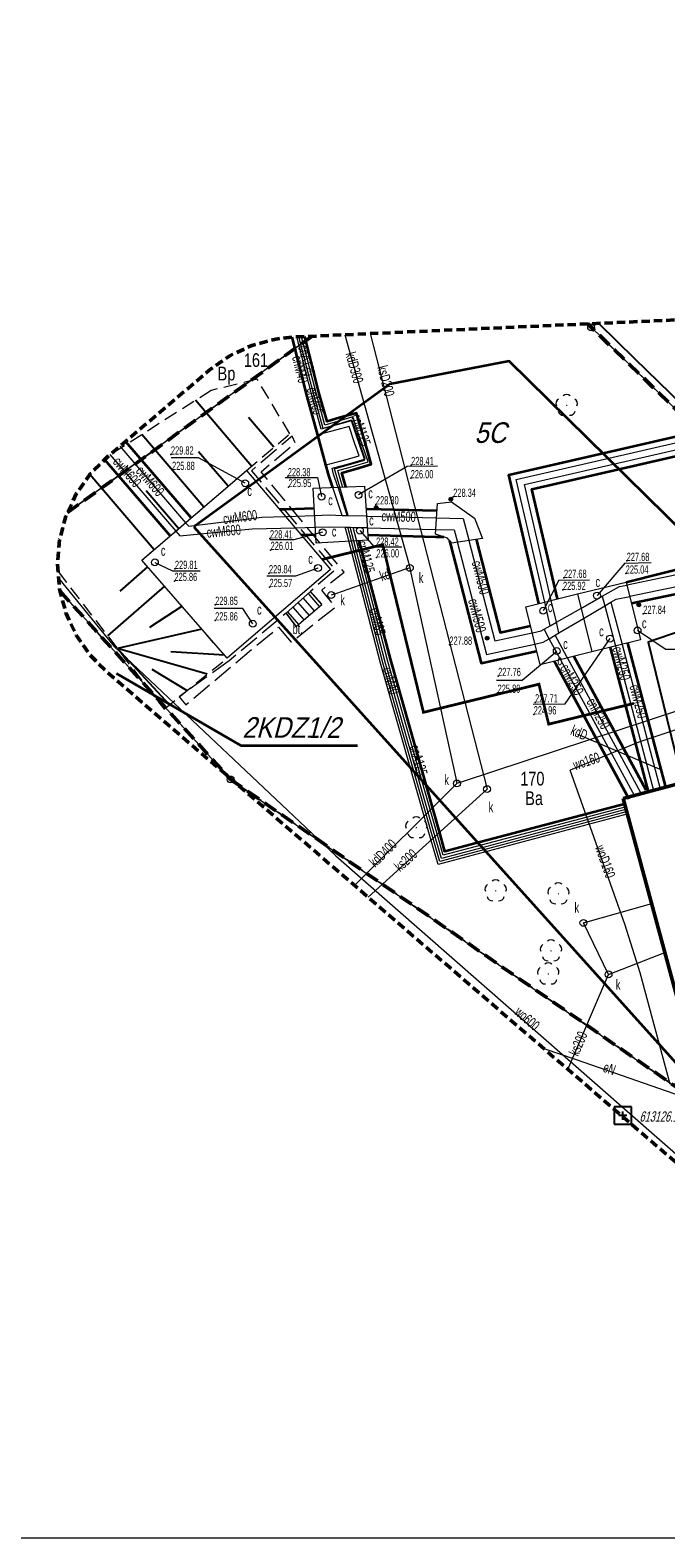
# Model space of a CAD drawing. Header units: metres. Extents: x 6546460 to 6547055, y 5576048 to 5576258.
# Tile 2 of 18: x 6546547 to 6546593, y 5576048 to 5576158. Entities that reach past the tile are written whole.
import ezdxf
from ezdxf.enums import TextEntityAlignment as Align

# ---------------------------------------------------------------- set-up
doc = ezdxf.new("R2010")
doc.units = ezdxf.units.M
doc.header["$MEASUREMENT"] = 0
for name, pattern in [('1.0_0.5', [1.5, 1, -0.5]), ('1.5_0.5', [2, 1.5, -0.5]), ('2', [0.9, 0.6, -0.3]), ('219-500', [0]), ('BKO', [1.5, 1, -0.5]), ('egug-500', [1, 0.5, -0.5])]:
    doc.linetypes.add(name, pattern=pattern)
doc.layers.get('0').update_dxf_attribs({"linetype": 'CONTINUOUS', "lineweight": 5})
for name, color, linetype in [('000 Inne (niezydentyfikowane)', 7, 'CONTINUOUS'), ('121-Punkt osnowy szczegółowej', 7, 'CONTINUOUS'), ('121-Punkt osnowy szczegółowej-Atr103', 7, 'CONTINUOUS'), ('202-punkt graniczny', 7, 'CONTINUOUS'), ('210-oznaczenie konturu użytku gruntowego', 7, 'CONTINUOUS'), ('211-numer działki ewidencyjnej', 7, 'CONTINUOUS'), ('218-kontur użytku gruntowego', 7, 'CONTINUOUS'), ('219-działka ewidencyjna', 7, 'CONTINUOUS'), ('312-budynek ewidencyjny', 7, 'CONTINUOUS'), ('drzewo liściaste', 7, 'CONTINUOUS'), ('jezdnia', 7, 'CONTINUOUS'), ('komora podziemna', 7, 'CONTINUOUS'), ('krawężnik', 7, 'CONTINUOUS'), ('obszar utwardzony', 7, 'CONTINUOUS'), ('obszar utwardzony-Atr17', 7, 'CONTINUOUS'), ('obudowa ochronna przewodu', 7, 'CONTINUOUS'), ('przewód ciepłowniczy', 7, 'CONTINUOUS'), ('przewód ciepłowniczy-Atr1', 7, 'CONTINUOUS'), ('przewód elektroenergetyczny podziemny', 7, 'CONTINUOUS'), ('przewód elektroenergetyczny podziemny-Atr1', 7, 'CONTINUOUS'), ('przewód kanalizacyjny', 7, 'CONTINUOUS'), ('przewód kanalizacyjny-Atr1', 7, 'CONTINUOUS'), ('przewód wodociągowy', 7, 'CONTINUOUS'), ('przewód wodociągowy-Atr1', 7, 'CONTINUOUS'), ('schody w ciągu komunikacyjnym', 7, 'CONTINUOUS'), ('skarpa nieumocniona', 7, 'CONTINUOUS'), ('właz do komory lub kanału - okrągły', 7, 'CONTINUOUS'), ('właz do komory lub kanału - okrągły-Atr17', 7, 'CONTINUOUS'), ('Zakres', 7, 'CONTINUOUS')]:
    doc.layers.add(name, color=color, linetype=linetype)
doc.layers.add('LINIE_ZABUDOWY', color=9, linetype='CONTINUOUS', lineweight=18, true_color=0x808080)
doc.layers.add('mpzp', color=4, linetype='BKO', lineweight=50)
doc.layers.add('wysok', color=244, linetype='CONTINUOUS', lineweight=18)
doc.styles.get("Standard").update_dxf_attribs({"font": 'Working1250', "width": 0.75})

# ---------------------------------------------------------------- blocks, each defined once
blk = doc.blocks.new('202')
at = {"color": 0, "linetype": 'Continuous', "lineweight": 0}
blk.add_circle((0, 0), 0.25, dxfattribs=at)
blk = doc.blocks.new('US22')
at = {"color": 0, "linetype": 'Continuous', "lineweight": 13}
blk.add_circle((0, 0), 0.25, dxfattribs=at)
blk = doc.blocks.new('OP021')
at = {"linetype": 'Continuous', "lineweight": 13}
h = blk.add_hatch(color=0, dxfattribs=at)
edge = h.paths.add_edge_path()
edge.add_arc((0, 0), 0.05, 0, 360)
at = {"color": 0, "linetype": 'Continuous', "lineweight": 13}
for centre, start, end in [((-0.38, 0.124), 121.308, 202.548), ((0, 0.4), 49.272, 130.728), ((0.38, 0.124), 337.452, 58.692), ((-0.235, -0.324), 193.221, 274.871), ((0.235, -0.324), 265.129, 346.779)]:
    blk.add_arc(centre, 0.4, start, end, dxfattribs=at)
blk = doc.blocks.new('OSSP')
at = {"color": 0}
for p, q in [((-0.626, 0.625), (-0.626, -0.625)), ((-0.626, 0.625), (-0.626, -0.625)), ((0.624, 0.625), (-0.626, 0.625)), ((0.624, 0.625), (-0.626, 0.625)), ((0.3, 0), (-0.3, 0)), ((0.3, 0), (-0.3, 0)), ((0, -0.3), (0, 0.3)), ((0, -0.3), (0, 0.3)), ((0.624, -0.625), (0.624, 0.625)), ((0.624, -0.625), (0.624, 0.625)), ((-0.626, -0.625), (0.624, -0.625)), ((-0.626, -0.625), (0.624, -0.625))]:
    blk.add_line(p, q, dxfattribs=at)
blk = doc.blocks.new('pikieta')
at = {"color": 0}
blk.add_point((0, 0), dxfattribs=at)
blk = doc.blocks.new('OTRS')
at = {"linetype": 'Continuous', "lineweight": 13}
blk.add_hatch(color=0, dxfattribs=at).paths.add_polyline_path([(0, -0.091, 1), (0, 0.091, 1)])
at = {"color": 0, "linetype": 'Continuous', "lineweight": 13}
blk.add_circle((0, 0), 0.0906, dxfattribs=at)

msp = doc.modelspace()

# ---------------------------------------------------------------- linework, layer by layer
at = {"linetype": 'Continuous', "lineweight": 18}
msp.add_line((6546460.21, 5576047.95), (6547054.71, 5576047.95), dxfattribs=at)
at = {"color": 7, "const_width": 0.2}
msp.add_lwpolyline([(6546568, 5576119.19), (6546572.42, 5576120.27), (6546575.39, 5576108.06), (6546583.8, 5576110.11), (6546584.51, 5576107.2), (6546590.71, 5576108.71)], dxfattribs=at)
at = {"layer": '000 Inne (niezydentyfikowane)', "color": 7, "linetype": 'Continuous', "lineweight": 25, "flags": 128}
for points in [[(6546562.87, 5576125.98), (6546558.8, 5576130.78)], [(6546564.49, 5576127.36), (6546562.65, 5576129.53)], [(6546559.39, 5576123.01), (6546554.88, 5576128.28)], [(6546561.17, 5576124.53), (6546559.02, 5576127.04)], [(6546557.56, 5576121.44), (6546555.19, 5576124.2)], [(6546555.3, 5576118.66), (6546553.27, 5576116.89)], [(6546556.52, 5576117.25), (6546552.37, 5576113.64)], [(6546557.81, 5576115.78), (6546555.45, 5576114.24)], [(6546559.25, 5576114.12), (6546553.1, 5576112.7)], [(6546556.89, 5576108.6), (6546553.1, 5576112.7)], [(6546559.64, 5576110.83), (6546553.1, 5576112.7)], [(6546560.89, 5576112.23), (6546556.99, 5576112.47)], [(6546558.17, 5576109.64), (6546555.63, 5576111.17)]]:
    msp.add_lwpolyline(points, dxfattribs=at)
at = {"layer": '000 Inne (niezydentyfikowane)', "color": 7, "linetype": 'Continuous', "lineweight": 25}
msp.add_lwpolyline([(6546555.77, 5576119.9), (6546551.09, 5576125.37)], dxfattribs=at)
at = {"layer": '218-kontur użytku gruntowego', "color": 3, "linetype": 'egug-500', "lineweight": 18}
for points in [[(6546587.6, 5576136.1), (6546587.35, 5576136.35)], [(6546587.35, 5576136.35), (6546587.6, 5576136.1)], [(6546549.47, 5576122.6), (6546567.28, 5576135.45)], [(6546567.28, 5576135.45), (6546549.47, 5576122.6)], [(6546548.93, 5576116.88), (6546561.35, 5576103.17)], [(6546561.35, 5576103.17), (6546548.93, 5576116.88)]]:
    msp.add_lwpolyline(points, dxfattribs=at)
at = {"layer": '218-kontur użytku gruntowego', "color": 3, "linetype": 'egug-500', "lineweight": 18, "flags": 128}
for points in [[(6546596.46, 5576127.52), (6546587.6, 5576136.1)], [(6546587.6, 5576136.1), (6546596.46, 5576127.52)], [(6546561.35, 5576103.17), (6546598.97, 5576077.21)], [(6546598.97, 5576077.21), (6546561.35, 5576103.17)]]:
    msp.add_lwpolyline(points, dxfattribs=at)
at = {"layer": '219-działka ewidencyjna', "color": 7, "linetype": '219-500', "lineweight": 18}
for points in [[(6546587.35, 5576136.35), (6546587.6, 5576136.1)], [(6546567.28, 5576135.45), (6546549.47, 5576122.6)], [(6546548.93, 5576116.88), (6546561.35, 5576103.17)]]:
    msp.add_lwpolyline(points, dxfattribs=at)
at = {"layer": '219-działka ewidencyjna', "color": 7, "linetype": '219-500', "lineweight": 18, "flags": 128}
for points in [[(6546587.6, 5576136.1), (6546596.46, 5576127.52)], [(6546561.35, 5576103.17), (6546598.97, 5576077.21)]]:
    msp.add_lwpolyline(points, dxfattribs=at)
at = {"layer": '312-budynek ewidencyjny', "color": 7, "linetype": 'Continuous', "lineweight": 50, "flags": 128}
for points in [[(6546589.94, 5576101.79), (6546604.45, 5576105.68)], [(6546595.73, 5576080.35), (6546589.94, 5576101.79)]]:
    msp.add_lwpolyline(points, dxfattribs=at)
at = {"layer": 'jezdnia', "color": 7, "linetype": '1.5_0.5', "lineweight": 18}
for points in [[(6546588.15, 5576136.38), (6546590.75, 5576133.83), (6546596.83, 5576127.93)], [(6546596.57, 5576114.82), (6546591.75, 5576113.18), (6546594.26, 5576102.95)]]:
    msp.add_lwpolyline(points, dxfattribs=at)
at = {"layer": 'komora podziemna', "color": 7, "linetype": 'Continuous', "lineweight": 18, "flags": 128}
for points in [[(6546554.88, 5576119.14), (6546562.51, 5576125.68), (6546568.62, 5576118.45), (6546561.09, 5576112)], [(6546571.37, 5576120.59), (6546567.58, 5576120.38), (6546567.36, 5576124.38), (6546571.09, 5576124.52)], [(6546576.41, 5576123.27), (6546577.43, 5576123.4), (6546579.11, 5576122.2), (6546579.68, 5576120.73), (6546577.43, 5576120.38), (6546577.13, 5576120.75), (6546576.27, 5576121.03)], [(6546582.84, 5576115.75), (6546586.6, 5576116.68), (6546587.64, 5576112.46), (6546583.88, 5576111.53)]]:
    msp.add_lwpolyline(points, close=True, dxfattribs=at)
msp.add_lwpolyline([(6546586.6, 5576116.68), (6546590.16, 5576117.55), (6546591.2, 5576113.34), (6546587.64, 5576112.46)], dxfattribs=at)
at = {"layer": 'krawężnik', "color": 7, "linetype": 'Continuous', "lineweight": 25}
for points in [[(6546588.15, 5576136.38), (6546590.75, 5576133.83), (6546596.83, 5576127.93)], [(6546596.57, 5576114.82), (6546591.75, 5576113.18), (6546594.26, 5576102.95)]]:
    msp.add_lwpolyline(points, dxfattribs=at)
at = {"layer": 'LINIE_ZABUDOWY', "linetype": 'Continuous', "lineweight": 35, "flags": 128}
msp.add_lwpolyline([(6546558.67, 5576121.57), (6546595.73, 5576080.35), (6546610.19, 5576084.22), (6546611.76, 5576084.64), (6546621, 5576093.32), (6546618.78, 5576097.13), (6546581.63, 5576133.64), (6546572.95, 5576131.95), (6546558.67, 5576121.57)], dxfattribs=at)
at = {"layer": 'mpzp', "linetype": 'Continuous', "lineweight": 35}
for q in [(6546553.03, 5576110.9), (6546570.58, 5576105.65)]:
    msp.add_line((6546562.1, 5576105.65), q, dxfattribs=at)
at = {"layer": 'mpzp', "linetype": 'BKO', "lineweight": 50}
for points in [[(6546598.97, 5576077.21), (6546608.18, 5576077.17), (6546615.76, 5576080.19), (6546628.21, 5576091.73), (6546621.86, 5576106.04), (6546617.29, 5576111.6), (6546599.01, 5576129.36), (6546596.46, 5576127.52), (6546587.6, 5576136.1), (6546587.35, 5576136.35)], [(6546549.47, 5576122.6), (6546567.28, 5576135.45)], [(6546548.93, 5576116.88), (6546561.35, 5576103.17), (6546598.97, 5576077.21), (6546615.77, 5576059.48)]]:
    msp.add_lwpolyline(points, dxfattribs=at)
at = {"layer": 'obszar utwardzony', "color": 7, "linetype": '1.5_0.5', "lineweight": 18, "flags": 128}
msp.add_lwpolyline([(6546561.25, 5576111.81), (6546557.6, 5576109.19), (6546558.09, 5576108.61), (6546564.83, 5576114.26), (6546565.76, 5576113.17), (6546568.97, 5576115.72), (6546567.98, 5576116.96), (6546569.61, 5576118.26), (6546563.57, 5576125.58), (6546566.05, 5576127.68), (6546565.82, 5576128.16), (6546562.86, 5576125.65), (6546568.97, 5576118.42), (6546567.16, 5576116.87), (6546568, 5576115.92), (6546566.13, 5576114.3), (6546565.39, 5576115.28)], close=True, dxfattribs=at)
at = {"layer": 'obudowa ochronna przewodu', "color": 7, "linetype": 'Continuous', "lineweight": 35, "flags": 128}
for points in [[(6546583.78, 5576115.98), (6546583.78, 5576115.99), (6546581.6, 5576125.35), (6546594.28, 5576128.27), (6546611.32, 5576132.15), (6546610.13, 5576136.59)], [(6546585.14, 5576116.32), (6546583.28, 5576124.31), (6546594.6, 5576126.91), (6546613.04, 5576131.11), (6546611.48, 5576136.96)], [(6546564.9, 5576122.85), (6546565.35, 5576122.86), (6546567.44, 5576122.92)], [(6546571.21, 5576122.88), (6546571.29, 5576122.88), (6546576.34, 5576122.75), (6546576.38, 5576122.75)], [(6546566.47, 5576120.99), (6546567.52, 5576121.02), (6546567.54, 5576121.02)], [(6546571.34, 5576120.98), (6546576.3, 5576120.85), (6546576.87, 5576120.84)], [(6546590.16, 5576117.55), (6546597.75, 5576119.45), (6546608.87, 5576121.79), (6546612.27, 5576114.55), (6546619.92, 5576098.78), (6546626.89, 5576084.35)], [(6546590.11, 5576101.39), (6546579.14, 5576098.5), (6546576.95, 5576097.92), (6546576.55, 5576099.36), (6546573.01, 5576111.85), (6546570.71, 5576120.55)], [(6546577.29, 5576120.56), (6546577.36, 5576120.27), (6546579.59, 5576111.64), (6546583.61, 5576112.51), (6546583.64, 5576112.52)], [(6546579.22, 5576120.66), (6546580.97, 5576113.88), (6546583.18, 5576114.36)], [(6546590.54, 5576116), (6546598.15, 5576117.59), (6546607.79, 5576119.63), (6546610.55, 5576113.73), (6546618.2, 5576097.96), (6546625.18, 5576083.52)], [(6546588.98, 5576112.79), (6546588.98, 5576112.78), (6546591.75, 5576102.27)], [(6546590.24, 5576113.1), (6546593.01, 5576102.61)], [(6546590.38, 5576101.74), (6546585, 5576111.64), (6546584.92, 5576111.79)], [(6546591.62, 5576102.4), (6546586.33, 5576112.14)]]:
    msp.add_lwpolyline(points, dxfattribs=at)
at = {"layer": 'obudowa ochronna przewodu', "color": 7, "linetype": 'Continuous', "lineweight": 35}
for points in [[(6546568.79, 5576124.43), (6546568.79, 5576124.44), (6546568.51, 5576125.3), (6546568.28, 5576126.09), (6546567.69, 5576128.24), (6546566.91, 5576131.07), (6546565.82, 5576135.37)], [(6546569.73, 5576124.47), (6546569.44, 5576125.49), (6546570.46, 5576125.79), (6546571.59, 5576126.12), (6546571.33, 5576127.02), (6546570.83, 5576128.77), (6546570.52, 5576129.84), (6546569.33, 5576129.52), (6546568.37, 5576129.24), (6546567.77, 5576131.36), (6546566.74, 5576135.42)], [(6546553.68, 5576127.78), (6546558.47, 5576122.22)], [(6546552.17, 5576126.47), (6546556.95, 5576120.91)]]:
    msp.add_lwpolyline(points, dxfattribs=at)
at = {"layer": 'przewód ciepłowniczy', "color": 212, "linetype": 'Continuous', "lineweight": 18, "flags": 128}
for points in [[(6546584.22, 5576116.09), (6546582.14, 5576125.02), (6546594.38, 5576127.83), (6546611.87, 5576131.82), (6546610.56, 5576136.71)], [(6546584.7, 5576116.21), (6546582.74, 5576124.64), (6546594.5, 5576127.35), (6546612.49, 5576131.44), (6546611.05, 5576136.84)], [(6546569.46, 5576122.4), (6546568.8, 5576124.43)], [(6546569.83, 5576122.39), (6546569.17, 5576124.45)], [(6546569.91, 5576122.39), (6546569.31, 5576124.45)], [(6546558.07, 5576121.87), (6546558.3, 5576121.61), (6546563.61, 5576122.28), (6546565.34, 5576122.33)], [(6546565.34, 5576122.33), (6546565.37, 5576122.33), (6546567.47, 5576122.39)], [(6546567.47, 5576122.39), (6546567.48, 5576122.39), (6546568.55, 5576122.43)], [(6546568.55, 5576122.43), (6546569.46, 5576122.4), (6546569.83, 5576122.39), (6546569.91, 5576122.39), (6546571.24, 5576122.36)], [(6546571.24, 5576122.36), (6546571.28, 5576122.35), (6546576.34, 5576122.22)], [(6546576.34, 5576122.22), (6546578.29, 5576122.17)], [(6546578.29, 5576122.17), (6546578.69, 5576120.62), (6546578.7, 5576120.58)], [(6546557.35, 5576121.26), (6546557.64, 5576120.91), (6546562.92, 5576121.41), (6546566.04, 5576121.5)], [(6546566.04, 5576121.5), (6546567.5, 5576121.55), (6546567.52, 5576121.55)], [(6546567.52, 5576121.55), (6546568.55, 5576121.57)], [(6546568.55, 5576121.57), (6546569.7, 5576121.55), (6546569.88, 5576121.54), (6546570.06, 5576121.54), (6546570.27, 5576121.53), (6546571.26, 5576121.51), (6546571.3, 5576121.5)], [(6546569.97, 5576120.51), (6546569.7, 5576121.55)], [(6546570.14, 5576120.52), (6546569.88, 5576121.54)], [(6546570.32, 5576120.53), (6546570.06, 5576121.54)], [(6546570.52, 5576120.54), (6546570.51, 5576120.59), (6546570.27, 5576121.53)], [(6546571.3, 5576121.5), (6546576.29, 5576121.38)], [(6546576.29, 5576121.38), (6546576.31, 5576121.38), (6546577.63, 5576121.34)], [(6546577.63, 5576121.34), (6546577.86, 5576120.45)], [(6546590.21, 5576117.33), (6546590.23, 5576117.34), (6546597.86, 5576118.94), (6546608.57, 5576121.2), (6546611.79, 5576114.32), (6546619.44, 5576098.56), (6546626.42, 5576084.12)], [(6546590.3, 5576100.66), (6546579.37, 5576097.76), (6546576.46, 5576096.99), (6546575.79, 5576099.3), (6546572.26, 5576111.63), (6546569.98, 5576120.45), (6546569.97, 5576120.51)], [(6546590.25, 5576100.83), (6546579.32, 5576097.93), (6546576.58, 5576097.21), (6546575.96, 5576099.35), (6546572.43, 5576111.67), (6546570.15, 5576120.5), (6546570.14, 5576120.52)], [(6546590.21, 5576101), (6546579.28, 5576098.1), (6546576.7, 5576097.42), (6546576.13, 5576099.4), (6546572.6, 5576111.72), (6546570.32, 5576120.53)], [(6546590.16, 5576101.19), (6546579.23, 5576098.29), (6546576.83, 5576097.66), (6546576.32, 5576099.45), (6546572.79, 5576111.77), (6546570.52, 5576120.54)], [(6546577.86, 5576120.45), (6546577.87, 5576120.4), (6546579.97, 5576112.26), (6546583.5, 5576113.02), (6546583.51, 5576113.03)], [(6546578.7, 5576120.58), (6546580.59, 5576113.26), (6546583.31, 5576113.85)], [(6546590.42, 5576116.51), (6546598.04, 5576118.1), (6546608.09, 5576120.22), (6546611.03, 5576113.96), (6546618.68, 5576098.18), (6546625.65, 5576083.75)], [(6546586.86, 5576115.63), (6546588.41, 5576116.51), (6546589.67, 5576117.22), (6546590.21, 5576117.33)], [(6546583.31, 5576113.85), (6546583.32, 5576113.86), (6546583.97, 5576114), (6546584.17, 5576114.11), (6546584.62, 5576114.36), (6546585.07, 5576114.62), (6546586.86, 5576115.63)], [(6546584.62, 5576114.36), (6546584.22, 5576116.09)], [(6546585.26, 5576113.84), (6546585.07, 5576114.62), (6546584.7, 5576116.21)], [(6546587.04, 5576114.89), (6546588.6, 5576115.81), (6546589.04, 5576116.08), (6546589.42, 5576116.3), (6546590.41, 5576116.5), (6546590.42, 5576116.51)], [(6546588.41, 5576116.51), (6546588.6, 5576115.81), (6546589.37, 5576112.89)], [(6546589.04, 5576116.08), (6546589.85, 5576113.01)], [(6546583.51, 5576113.03), (6546584.1, 5576113.16), (6546584.55, 5576113.42), (6546584.98, 5576113.67), (6546585.26, 5576113.84), (6546587.04, 5576114.89)], [(6546585.37, 5576111.9), (6546584.55, 5576113.42), (6546584.17, 5576114.11)], [(6546585.88, 5576112.02), (6546585.84, 5576112.09), (6546584.98, 5576113.67)], [(6546589.37, 5576112.89), (6546592.14, 5576102.38)], [(6546589.85, 5576113.01), (6546592.62, 5576102.5)], [(6546590.78, 5576101.95), (6546585.4, 5576111.85), (6546585.37, 5576111.9)], [(6546591.22, 5576102.19), (6546585.88, 5576112.02)]]:
    msp.add_lwpolyline(points, dxfattribs=at)
at = {"layer": 'przewód ciepłowniczy', "color": 212, "linetype": 'Continuous', "lineweight": 18}
for points in [[(6546568.8, 5576124.43), (6546568.8, 5576124.44), (6546568.52, 5576125.3), (6546568.3, 5576126.08), (6546569.76, 5576126.48), (6546570.7, 5576126.74), (6546570.4, 5576127.62), (6546569.97, 5576128.88), (6546569.09, 5576128.64), (6546567.7, 5576128.26), (6546566.92, 5576131.07), (6546565.82, 5576135.37)], [(6546569.17, 5576124.45), (6546569.13, 5576124.55), (6546568.85, 5576125.4), (6546568.73, 5576125.84), (6546569.85, 5576126.14), (6546571.1, 5576126.49), (6546571.15, 5576126.5), (6546570.2, 5576129.3), (6546570.14, 5576129.29), (6546567.94, 5576128.69), (6546567.26, 5576131.16), (6546566.18, 5576135.4)], [(6546569.31, 5576124.45), (6546568.92, 5576125.8), (6546570.17, 5576126.16), (6546571.12, 5576126.43), (6546571.1, 5576126.49), (6546570.44, 5576128.41), (6546570.14, 5576129.29), (6546570.13, 5576129.33), (6546569.18, 5576129.05), (6546568.09, 5576128.74), (6546567.4, 5576131.18), (6546566.32, 5576135.41)], [(6546569.51, 5576124.46), (6546569.5, 5576124.51), (6546569.16, 5576125.67), (6546570.22, 5576125.97), (6546571.37, 5576126.3), (6546570.62, 5576128.47), (6546570.25, 5576129.57), (6546569.13, 5576129.24), (6546568.22, 5576128.98), (6546567.59, 5576131.23), (6546566.52, 5576135.41)], [(6546552.56, 5576126.83), (6546557.35, 5576121.26)], [(6546553.28, 5576127.44), (6546558.07, 5576121.87)]]:
    msp.add_lwpolyline(points, dxfattribs=at)
at = {"layer": 'przewód elektroenergetyczny podziemny', "color": 1, "linetype": 'Continuous', "lineweight": 18}
msp.add_lwpolyline([(6546584.15, 5576083.57), (6546586.5, 5576082.77), (6546595.29, 5576079.73), (6546616.38, 5576083.47), (6546611.21, 5576103.35), (6546605.47, 5576101.85)], dxfattribs=at)
at = {"layer": 'przewód kanalizacyjny', "color": 34, "linetype": 'Continuous', "lineweight": 18}
for points in [[(6546569.66, 5576135.56), (6546574.29, 5576118.96), (6546574.4, 5576118.58), (6546574.48, 5576118.19), (6546577.74, 5576103.27), (6546577.83, 5576102.88)], [(6546571.52, 5576135.64), (6546580.02, 5576102.47)], [(6546627.96, 5576119.17), (6546624.61, 5576118.28), (6546624.23, 5576118.17), (6546623.85, 5576118.05), (6546578.21, 5576103.01), (6546577.83, 5576102.88), (6546577.55, 5576102.6), (6546570.37, 5576095.46)], [(6546580.02, 5576102.47), (6546571.37, 5576094.59)], [(6546585.91, 5576082.06), (6546588.87, 5576088.98)]]:
    msp.add_lwpolyline(points, dxfattribs=at)
at = {"layer": 'przewód kanalizacyjny', "color": 34, "linetype": 'Continuous', "lineweight": 18, "flags": 128}
for points in [[(6546574.4, 5576118.58), (6546574.02, 5576118.45), (6546569.05, 5576116.72), (6546568.67, 5576116.6)], [(6546586.6, 5576106.47), (6546592.72, 5576103.88)], [(6546587.04, 5576092.73), (6546592.01, 5576094.14)], [(6546588.87, 5576088.98), (6546587.04, 5576092.73)], [(6546588.87, 5576088.98), (6546592.97, 5576090.57)]]:
    msp.add_lwpolyline(points, dxfattribs=at)
at = {"layer": 'przewód wodociągowy', "color": 5, "linetype": 'Continuous', "lineweight": 18}
msp.add_lwpolyline([(6546548.82, 5576117.84), (6546552.86, 5576112.86), (6546569, 5576097.6), (6546594.54, 5576075.24), (6546597.95, 5576072.96), (6546598.06, 5576071.96), (6546597.98, 5576071.66)], dxfattribs=at)
at = {"layer": 'przewód wodociągowy', "color": 5, "linetype": 'Continuous', "lineweight": 18, "flags": 128}
for points in [[(6546600.37, 5576108.99), (6546591.07, 5576105.88), (6546586.08, 5576103.85)], [(6546595.52, 5576081.13), (6546593.36, 5576080.98), (6546591.17, 5576089.09), (6546590.09, 5576092.56), (6546586.08, 5576103.85)]]:
    msp.add_lwpolyline(points, dxfattribs=at)
at = {"layer": 'schody w ciągu komunikacyjnym', "color": 7, "linetype": 'Continuous', "lineweight": 18, "flags": 128}
msp.add_lwpolyline([(6546567.16, 5576116.87), (6546565.39, 5576115.28), (6546566.13, 5576114.3), (6546568, 5576115.92)], close=True, dxfattribs=at)
for points in [[(6546567.83, 5576115.77), (6546567, 5576116.73)], [(6546566.7, 5576114.79), (6546565.89, 5576115.73)], [(6546567.08, 5576115.12), (6546566.26, 5576116.06)], [(6546567.45, 5576115.45), (6546566.63, 5576116.39)], [(6546566.32, 5576114.46), (6546565.51, 5576115.39)]]:
    msp.add_lwpolyline(points, dxfattribs=at)
at = {"layer": 'skarpa nieumocniona', "color": 7, "linetype": '1.0_0.5', "lineweight": 18}
msp.add_lwpolyline([(6546548.78, 5576118.31), (6546556.5, 5576108.29), (6546561.09, 5576112), (6546554.88, 5576119.14), (6546562.51, 5576125.68), (6546565.66, 5576128.35), (6546563.29, 5576132.31), (6546559.94, 5576131.5), (6546552.42, 5576126.71)], dxfattribs=at)
msp.add_lwpolyline([(6546548.78, 5576118.31), (6546556.5, 5576108.29), (6546561.09, 5576112), (6546554.88, 5576119.14), (6546562.51, 5576125.68), (6546565.66, 5576128.35), (6546563.29, 5576132.31), (6546559.94, 5576131.5), (6546552.42, 5576126.71)], dxfattribs=at)
at = {"layer": 'wysok', "linetype": 'Continuous', "lineweight": 18}
for p, q in [((6546559.02, 5576126.58), (6546557.02, 5576126.58)), ((6546562.41, 5576124.74), (6546559.02, 5576126.58)), ((6546574.21, 5576125.95), (6546570.66, 5576123.89)), ((6546576.41, 5576125.98), (6546574.21, 5576125.95)), ((6546565.33, 5576125.15), (6546567.68, 5576125.17)), ((6546567.68, 5576125.17), (6546567.97, 5576123.77)), ((6546568.05, 5576121.17), (6546565.96, 5576120.62)), ((6546570.76, 5576121.29), (6546571.8, 5576120.1)), ((6546565.96, 5576120.62), (6546564.21, 5576120.62)), ((6546571.8, 5576120.1), (6546573.82, 5576120.1)), ((6546555.83, 5576118.98), (6546557.12, 5576118.37)), ((6546590.05, 5576118.93), (6546588.03, 5576116.56, 227.68)), ((6546590.05, 5576118.93, -0.02), (6546591.97, 5576118.98)), ((6546557.12, 5576118.37), (6546559.13, 5576118.37)), ((6546566.07, 5576117.98), (6546563.99, 5576117.98)), ((6546567.71, 5576118.57), (6546566.07, 5576117.98)), ((6546585.24, 5576117.68), (6546584.11, 5576115.46, 227.68)), ((6546585.24, 5576117.68), (6546587.47, 5576117.71)), ((6546562.24, 5576115.61), (6546560.16, 5576115.61)), ((6546562.96, 5576114.51), (6546562.24, 5576115.61)), ((6546585.7, 5576108.67), (6546588.98, 5576113.43, 227.71)), ((6546592.98, 5576112.66), (6546590.98, 5576114.02, 227.71)), ((6546582.58, 5576110.4), (6546585.1, 5576112.52, 227.76)), ((6546592.98, 5576112.66, -0.01), (6546595, 5576112.67)), ((6546580.7, 5576110.41), (6546582.58, 5576110.4)), ((6546583.39, 5576108.66), (6546585.7, 5576108.67))]:
    msp.add_line(p, q, dxfattribs=at)
at = {"layer": 'Zakres', "color": 40, "linetype": '2', "lineweight": 50, "flags": 128}
msp.add_lwpolyline([(6546911.95, 5576210.76), (6546911.79, 5576210.74), (6546877.41, 5576209.15), (6546876.1, 5576209.01), (6546874.37, 5576208.54), (6546874.1, 5576208.44), (6546817.07, 5576185.89), (6546815.71, 5576185.23), (6546814.24, 5576184.2), (6546812.97, 5576182.93), (6546811.94, 5576181.46), (6546811.51, 5576180.65), (6546808.53, 5576174.25), (6546808.38, 5576174.18), (6546736.77, 5576152.25), (6546736.26, 5576152.08), (6546735.57, 5576151.8), (6546634.83, 5576106.65), (6546620.86, 5576132.09), (6546620.75, 5576132.28), (6546619.72, 5576133.75), (6546618.45, 5576135.02), (6546616.98, 5576136.05), (6546615.35, 5576136.81), (6546613.62, 5576137.28), (6546611.83, 5576137.43), (6546611.37, 5576137.42), (6546565.96, 5576135.39), (6546564.64, 5576135.24), (6546562.9, 5576134.78), (6546561.28, 5576134.02), (6546559.76, 5576132.95), (6546552.37, 5576126.67), (6546551.14, 5576125.44), (6546550.11, 5576123.97), (6546549.35, 5576122.34), (6546548.89, 5576120.61), (6546548.73, 5576118.82), (6546548.89, 5576117.03), (6546549.35, 5576115.3), (6546550.11, 5576113.67), (6546551.14, 5576112.2), (6546552.31, 5576111.02), (6546609.23, 5576061.96), (6546609.33, 5576061.87), (6546610.8, 5576060.84), (6546612.43, 5576060.09), (6546614.16, 5576059.62), (6546615.95, 5576059.46), (6546617.74, 5576059.62), (6546619.47, 5576060.09), (6546621.1, 5576060.84), (6546621.53, 5576061.11), (6546667.52, 5576090.76), (6546667.93, 5576090.95), (6546793.15, 5576125.15), (6546793.32, 5576125.2), (6546793.42, 5576125.22), (6546848.17, 5576141.79), (6546848.71, 5576141.97), (6546849.33, 5576142.21), (6546992.38, 5576205.01), (6546993.39, 5576205.52), (6546994.87, 5576206.55), (6546996.14, 5576207.82), (6546997.16, 5576209.29), (6546997.92, 5576210.92), (6546998.39, 5576212.65), (6546998.54, 5576214.44), (6546998.39, 5576216.23), (6546998.13, 5576217.33), (6546993.61, 5576232.86), (6546993.4, 5576233.5), (6546992.64, 5576235.12), (6546991.61, 5576236.59), (6546990.34, 5576237.86), (6546988.87, 5576238.89), (6546987.24, 5576239.65), (6546985.51, 5576240.12), (6546983.72, 5576240.27), (6546981.93, 5576240.12), (6546980.2, 5576239.65), (6546979.69, 5576239.45), (6546912.28, 5576210.85)], close=True, dxfattribs=at)
at = {"layer": 'Zakres', "color": 7, "linetype": '2', "lineweight": 25, "flags": 128}
msp.add_lwpolyline([(6546911.95, 5576210.76), (6546911.79, 5576210.74), (6546877.41, 5576209.15), (6546876.1, 5576209.01), (6546874.37, 5576208.54), (6546874.1, 5576208.44), (6546817.07, 5576185.89), (6546815.71, 5576185.23), (6546814.24, 5576184.2), (6546812.97, 5576182.93), (6546811.94, 5576181.46), (6546811.51, 5576180.65), (6546808.53, 5576174.25), (6546808.38, 5576174.18), (6546736.77, 5576152.25), (6546736.26, 5576152.08), (6546735.57, 5576151.8), (6546634.83, 5576106.65), (6546620.86, 5576132.09), (6546620.75, 5576132.28), (6546619.72, 5576133.75), (6546618.45, 5576135.02), (6546616.98, 5576136.05), (6546615.35, 5576136.81), (6546613.62, 5576137.28), (6546611.83, 5576137.43), (6546611.37, 5576137.42), (6546565.96, 5576135.39), (6546564.64, 5576135.24), (6546562.9, 5576134.78), (6546561.28, 5576134.02), (6546559.76, 5576132.95), (6546552.37, 5576126.67), (6546551.14, 5576125.44), (6546550.11, 5576123.97), (6546549.35, 5576122.34), (6546548.89, 5576120.61), (6546548.73, 5576118.82), (6546548.89, 5576117.03), (6546549.35, 5576115.3), (6546550.11, 5576113.67), (6546551.14, 5576112.2), (6546552.31, 5576111.02), (6546609.23, 5576061.96), (6546609.33, 5576061.87), (6546610.8, 5576060.84), (6546612.43, 5576060.09), (6546614.16, 5576059.62), (6546615.95, 5576059.46), (6546617.74, 5576059.62), (6546619.47, 5576060.09), (6546621.1, 5576060.84), (6546621.53, 5576061.11), (6546667.52, 5576090.76), (6546667.93, 5576090.95), (6546793.15, 5576125.15), (6546793.32, 5576125.2), (6546793.42, 5576125.22), (6546848.17, 5576141.79), (6546848.71, 5576141.97), (6546849.33, 5576142.21), (6546992.38, 5576205.01), (6546993.39, 5576205.52), (6546994.87, 5576206.55), (6546996.14, 5576207.82), (6546997.16, 5576209.29), (6546997.92, 5576210.92), (6546998.39, 5576212.65), (6546998.54, 5576214.44), (6546998.39, 5576216.23), (6546998.13, 5576217.33), (6546993.61, 5576232.86), (6546993.4, 5576233.5), (6546992.64, 5576235.12), (6546991.61, 5576236.59), (6546990.34, 5576237.86), (6546988.87, 5576238.89), (6546987.24, 5576239.65), (6546985.51, 5576240.12), (6546983.72, 5576240.27), (6546981.93, 5576240.12), (6546980.2, 5576239.65), (6546979.69, 5576239.45), (6546912.28, 5576210.85)], close=True, dxfattribs=at)

# ---------------------------------------------------------------- block references
at = {"layer": '121-Punkt osnowy szczegółowej', "color": 7, "linetype": 'Continuous', "lineweight": 18}
msp.add_blockref('OSSP', (6546589.91, 5576078.7), dxfattribs=at)
msp.add_blockref('OSSP', (6546589.91, 5576078.7), dxfattribs=at)
at = {"layer": '202-punkt graniczny', "color": 7, "linetype": 'Continuous', "lineweight": 18}
for p in [(6546587.6, 5576136.1), (6546561.35, 5576103.17)]:
    msp.add_blockref('202', p, dxfattribs=at)
at = {"layer": 'drzewo liściaste', "color": 94, "linetype": 'Continuous', "lineweight": 18}
for p in [(6546585.82, 5576130.41), (6546574.87, 5576099.66), (6546580.65, 5576095.06), (6546585.22, 5576094.84), (6546584.68, 5576090.69), (6546584.48, 5576089.01)]:
    msp.add_blockref('OP021', p, dxfattribs=at)
at = {"layer": 'wysok', "color": 244, "linetype": 'Continuous'}
ref = msp.add_blockref('pikieta', (6546557, 5576126.83, 229.82), dxfattribs=dict(at, xscale=1.5, yscale=1.5, zscale=1.5))
ref.add_attrib('H', '229.82', (6546557, 5576126.83, 229.82), dxfattribs={"layer": '0', "height": 0.6, "width": 0.62})
ref = msp.add_blockref('pikieta', (6546574.49, 5576126.06, 228.41), dxfattribs=dict(at, xscale=1.5, yscale=1.5, zscale=1.5))
ref.add_attrib('H', '228.41', (6546574.49, 5576126.06, 228.41), dxfattribs={"layer": '0', "height": 0.6, "width": 0.62})
ref = msp.add_blockref('pikieta', (6546557.08, 5576125.71), dxfattribs=dict(at, xscale=1.5, yscale=1.5, zscale=1.5))
ref.add_attrib('H', '225.88', (6546557.08, 5576125.71), dxfattribs={"layer": '0', "height": 0.6, "width": 0.62})
ref = msp.add_blockref('pikieta', (6546565.51, 5576125.25, 228.38), dxfattribs=dict(at, xscale=1.5, yscale=1.5, zscale=1.5))
ref.add_attrib('H', '228.38', (6546565.51, 5576125.25, 228.38), dxfattribs={"layer": '0', "height": 0.6, "width": 0.62})
ref = msp.add_blockref('pikieta', (6546574.46, 5576125.1, 228.41), dxfattribs=dict(at, xscale=1.5, yscale=1.5, zscale=1.5))
ref.add_attrib('H', '226.00', (6546574.46, 5576125.1, 228.41), dxfattribs={"layer": '0', "height": 0.6, "width": 0.62})
ref = msp.add_blockref('pikieta', (6546565.57, 5576124.46, 228.38), dxfattribs=dict(at, xscale=1.5, yscale=1.5, zscale=1.5))
ref.add_attrib('H', '225.95', (6546565.57, 5576124.46, 228.38), dxfattribs={"layer": '0', "height": 0.6, "width": 0.62})
ref = msp.add_blockref('pikieta', (6546577.56, 5576123.75, 228.34), dxfattribs=dict(at, xscale=1.5, yscale=1.5, zscale=1.5))
ref.add_attrib('H', '228.34', (6546577.56, 5576123.75, 228.34), dxfattribs={"layer": '0', "height": 0.6, "width": 0.62})
ref = msp.add_blockref('pikieta', (6546571.93, 5576123.2, 228.3), dxfattribs=dict(at, xscale=1.5, yscale=1.5, zscale=1.5))
ref.add_attrib('H', '228.30', (6546571.93, 5576123.2, 228.3), dxfattribs={"layer": '0', "height": 0.6, "width": 0.62})
at = {"layer": 'wysok', "linetype": 'Continuous', "xscale": 1.5, "yscale": 1.5, "zscale": 1.5}
for p in [(6546577.38, 5576123.58, 228.34), (6546571.95, 5576122.96, 228.3), (6546591.07, 5576115.88, 227.84), (6546580.03, 5576113.46, 227.88)]:
    msp.add_blockref('OTRS', p, dxfattribs=at)
at = {"layer": 'wysok', "color": 244, "linetype": 'Continuous'}
ref = msp.add_blockref('pikieta', (6546564.21, 5576120.72, 228.41), dxfattribs=dict(at, xscale=1.5, yscale=1.5, zscale=1.5))
ref.add_attrib('H', '228.41', (6546564.21, 5576120.72, 228.41), dxfattribs={"layer": '0', "height": 0.6, "width": 0.62})
ref = msp.add_blockref('pikieta', (6546564.26, 5576119.88, 228.41), dxfattribs=dict(at, xscale=1.5, yscale=1.5, zscale=1.5))
ref.add_attrib('H', '226.01', (6546564.26, 5576119.88, 228.41), dxfattribs={"layer": '0', "height": 0.6, "width": 0.62})
ref = msp.add_blockref('pikieta', (6546571.94, 5576120.19, 228.42), dxfattribs=dict(at, xscale=1.5, yscale=1.5, zscale=1.5))
ref.add_attrib('H', '228.42', (6546571.94, 5576120.19, 228.42), dxfattribs={"layer": '0', "height": 0.6, "width": 0.62})
ref = msp.add_blockref('pikieta', (6546571.96, 5576119.34, 228.42), dxfattribs=dict(at, xscale=1.5, yscale=1.5, zscale=1.5))
ref.add_attrib('H', '226.00', (6546571.96, 5576119.34, 228.42), dxfattribs={"layer": '0', "height": 0.6, "width": 0.62})
ref = msp.add_blockref('pikieta', (6546557.29, 5576118.5, 229.81), dxfattribs=dict(at, xscale=1.5, yscale=1.5, zscale=1.5))
ref.add_attrib('H', '229.81', (6546557.29, 5576118.5, 229.81), dxfattribs={"layer": '0', "height": 0.6, "width": 0.62})
ref = msp.add_blockref('pikieta', (6546564.14, 5576118.18, 229.84), dxfattribs=dict(at, xscale=1.5, yscale=1.5, zscale=1.5))
ref.add_attrib('H', '229.84', (6546564.14, 5576118.18, 229.84), dxfattribs={"layer": '0', "height": 0.6, "width": 0.62})
ref = msp.add_blockref('pikieta', (6546590.12, 5576118.16, 227.68), dxfattribs=dict(at, xscale=1.5, yscale=1.5, zscale=1.5))
ref.add_attrib('H', '225.04', (6546590.12, 5576118.16, 227.68), dxfattribs={"layer": '0', "height": 0.6, "width": 0.62})
ref = msp.add_blockref('pikieta', (6546590.19, 5576119.08, 227.68), dxfattribs=dict(at, xscale=1.5, yscale=1.5, zscale=1.5))
ref.add_attrib('H', '227.68', (6546590.19, 5576119.08, 227.68), dxfattribs={"layer": '0', "height": 0.6, "width": 0.62})
ref = msp.add_blockref('pikieta', (6546557.26, 5576117.62, 229.81), dxfattribs=dict(at, xscale=1.5, yscale=1.5, zscale=1.5))
ref.add_attrib('H', '225.86', (6546557.26, 5576117.62, 229.81), dxfattribs={"layer": '0', "height": 0.6, "width": 0.62})
ref = msp.add_blockref('pikieta', (6546564.18, 5576117.18, 229.84), dxfattribs=dict(at, xscale=1.5, yscale=1.5, zscale=1.5))
ref.add_attrib('H', '225.57', (6546564.18, 5576117.18, 229.84), dxfattribs={"layer": '0', "height": 0.6, "width": 0.62})
ref = msp.add_blockref('pikieta', (6546585.62, 5576117.85, 227.68), dxfattribs=dict(at, xscale=1.5, yscale=1.5, zscale=1.5))
ref.add_attrib('H', '227.68', (6546585.62, 5576117.85, 227.68), dxfattribs={"layer": '0', "height": 0.6, "width": 0.62})
ref = msp.add_blockref('pikieta', (6546585.55, 5576116.97, 227.68), dxfattribs=dict(at, xscale=1.5, yscale=1.5, zscale=1.5))
ref.add_attrib('H', '225.92', (6546585.55, 5576116.97, 227.68), dxfattribs={"layer": '0', "height": 0.6, "width": 0.62})
ref = msp.add_blockref('pikieta', (6546560.22, 5576115.88, 229.85), dxfattribs=dict(at, xscale=1.5, yscale=1.5, zscale=1.5))
ref.add_attrib('H', '229.85', (6546560.22, 5576115.88, 229.85), dxfattribs={"layer": '0', "height": 0.6, "width": 0.62})
ref = msp.add_blockref('pikieta', (6546591.4, 5576115.23, 227.84), dxfattribs=dict(at, xscale=1.5, yscale=1.5, zscale=1.5))
ref.add_attrib('H', '227.84', (6546591.4, 5576115.23, 227.84), dxfattribs={"layer": '0', "height": 0.6, "width": 0.62})
ref = msp.add_blockref('pikieta', (6546560.22, 5576114.75, 229.85), dxfattribs=dict(at, xscale=1.5, yscale=1.5, zscale=1.5))
ref.add_attrib('H', '225.86', (6546560.22, 5576114.75, 229.85), dxfattribs={"layer": '0', "height": 0.6, "width": 0.62})
ref = msp.add_blockref('pikieta', (6546577.28, 5576112.98, 227.88), dxfattribs=dict(at, xscale=1.5, yscale=1.5, zscale=1.5))
ref.add_attrib('H', '227.88', (6546577.28, 5576112.98, 227.88), dxfattribs={"layer": '0', "height": 0.6, "width": 0.62})
ref = msp.add_blockref('pikieta', (6546580.83, 5576110.7, 227.76), dxfattribs=dict(at, xscale=1.5, yscale=1.5, zscale=1.5))
ref.add_attrib('H', '227.76', (6546580.83, 5576110.7, 227.76), dxfattribs={"layer": '0', "height": 0.6, "width": 0.62})
ref = msp.add_blockref('pikieta', (6546580.79, 5576109.48, 227.76), dxfattribs=dict(at, xscale=1.5, yscale=1.5, zscale=1.5))
ref.add_attrib('H', '225.80', (6546580.79, 5576109.48, 227.76), dxfattribs={"layer": '0', "height": 0.6, "width": 0.62})
ref = msp.add_blockref('pikieta', (6546583.52, 5576108.78, 227.71), dxfattribs=dict(at, xscale=1.5, yscale=1.5, zscale=1.5))
ref.add_attrib('H', '227.71', (6546583.52, 5576108.78, 227.71), dxfattribs={"layer": '0', "height": 0.6, "width": 0.62})
ref = msp.add_blockref('pikieta', (6546583.42, 5576107.91, 227.76), dxfattribs=dict(at, xscale=1.5, yscale=1.5, zscale=1.5))
ref.add_attrib('H', '224.96', (6546583.42, 5576107.91, 227.76), dxfattribs={"layer": '0', "height": 0.6, "width": 0.62})
at = {"layer": 'właz do komory lub kanału - okrągły', "color": 7, "linetype": 'Continuous', "lineweight": 18}
for p in [(6546562.41, 5576124.74), (6546567.97, 5576123.77), (6546570.66, 5576123.89), (6546568.05, 5576121.17), (6546570.76, 5576121.29), (6546555.83, 5576118.98), (6546567.71, 5576118.57), (6546574.4, 5576118.58), (6546568.67, 5576116.6), (6546588.03, 5576116.56, 227.68), (6546584.11, 5576115.46, 227.68), (6546562.96, 5576114.51), (6546588.98, 5576113.43, 227.71), (6546590.98, 5576114.02, 227.71), (6546585.1, 5576112.52, 227.76), (6546577.83, 5576102.88), (6546580.02, 5576102.47), (6546587.04, 5576092.73), (6546588.87, 5576088.98)]:
    msp.add_blockref('US22', p, dxfattribs=at)

# ---------------------------------------------------------------- texts
at = {"layer": '121-Punkt osnowy szczegółowej-Atr103', "color": 7, "oblique": 15, "width": 0.667}
msp.add_text('613126.1.13080', height=0.75, dxfattribs=at).set_placement((6546591.12, 5576078.03), align=Align.BOTTOM_LEFT)
at = {"layer": '210-oznaczenie konturu użytku gruntowego', "color": 3, "linetype": 'Continuous', "lineweight": 18, "width": 0.79}
for s, p in [('Bp', (6546560.4, 5576132.23)), ('Ba', (6546582.8, 5576101.31))]:
    msp.add_text(s, height=1, dxfattribs=at).set_placement(p)
at = {"layer": '211-numer działki ewidencyjnej', "color": 7, "linetype": 'Continuous', "lineweight": 18, "width": 0.79}
for s, p in [('161', (6546562.31, 5576133.21)), ('170', (6546582.44, 5576102.73))]:
    msp.add_text(s, height=1, dxfattribs=at).set_placement(p)
at = {"layer": 'mpzp', "color": 4, "linetype": 'Continuous', "lineweight": 35, "oblique": 15, "width": 0.9}
for s, p in [('5C', (6546579.11, 5576129.18)), ('2KDZ1/2', (6546562.2, 5576107.71))]:
    msp.add_text(s, height=1.5, rotation=359.9262, dxfattribs=at).set_placement(p, align=Align.TOP_LEFT)
at = {"layer": 'obszar utwardzony-Atr17', "color": 7, "width": 0.667}
msp.add_text('bt.', height=0.75, dxfattribs=at).set_placement((6546565.86, 5576113.76))
at = {"layer": 'przewód ciepłowniczy-Atr1', "color": 212, "width": 0.667}
for s, rotation, p in [('cnA125', -75.623, (6546566.25, 5576134.69)), ('cnM40', -75.727, (6546565.8, 5576133.92)), ('cnM65', -74.642, (6546566.87, 5576131.61)), ('cnM125', 288.2525, (6546570.12, 5576129.64)), ('cwM600', -49.274, (6546552.72, 5576126.26)), ('cwM600', 310.714, (6546554.39, 5576125.6)), ('cwM600', 7.191, (6546560.85, 5576121.76)), ('cwM500', 358.528, (6546572.33, 5576121.98)), ('cwM600', 5.41, (6546559.64, 5576120.77)), ('cnM125', -75.488, (6546570.55, 5576120.44)), ('cwM500', 284.478, (6546578.89, 5576118.99)), ('cnM65', -75.522, (6546571.43, 5576115.56)), ('cwM500', 284.466, (6546578.63, 5576116.22)), ('cwM250', -75.235, (6546589.13, 5576112.73)), ('cnM40', -74.024, (6546572.38, 5576111.22)), ('cnM250', -61.479, (6546585.31, 5576111.31)), ('cwM250', 284.765, (6546590.38, 5576109.96)), ('cnM250', -61.488, (6546587.23, 5576108.84)), ('cnA125', -74.012, (6546574.37, 5576105.56))]:
    msp.add_text(s, height=0.75, rotation=rotation, dxfattribs=at).set_placement(p)
at = {"layer": 'przewód elektroenergetyczny podziemny-Atr1', "color": 1, "width": 0.667}
msp.add_text('eN', height=0.75, rotation=340.326, dxfattribs=at).set_placement((6546588.41, 5576081.91))
at = {"layer": 'przewód kanalizacyjny-Atr1', "color": 34, "width": 0.667}
for s, rotation, p in [('kdD300', -74.415, (6546570.06, 5576134.27)), ('ksD200', -75.621, (6546572.38, 5576133.29)), ('kd', 19.192, (6546572.24, 5576117.95)), ('kdD', -22.938, (6546586.19, 5576106.81)), ('kdD400', 44.83, (6546571.62, 5576097))]:
    msp.add_text(s, height=0.75, rotation=rotation, dxfattribs=at).set_placement(p, align=Align.MIDDLE_LEFT)
for rotation, p in [(42.311, (6546573.69, 5576096.42)), (66.84, (6546586.65, 5576082.97))]:
    msp.add_text('ks200', height=0.75, rotation=rotation, dxfattribs=at).set_placement(p)
at = {"layer": 'przewód wodociągowy-Atr1', "color": 5, "width": 0.667}
for s, rotation, p in [('wo160', 18.49, (6546586.44, 5576103.84)), ('woD160', -70.446, (6546587.87, 5576098.23)), ('wo600', -41.202, (6546581.96, 5576086.13))]:
    msp.add_text(s, height=0.75, rotation=rotation, dxfattribs=at).set_placement(p)
at = {"layer": 'właz do komory lub kanału - okrągły-Atr17', "color": 7, "width": 0.667}
for s, p in [('c', (6546562.56, 5576123.82)), ('c', (6546568.45, 5576123.14)), ('c', (6546571.37, 5576123.65)), ('c', (6546571.43, 5576121.67)), ('c', (6546568.72, 5576120.86)), ('c', (6546556.27, 5576119.46)), ('c', (6546567, 5576118.87)), ('k', (6546575.05, 5576117.48)), ('c', (6546587.92, 5576117.19)), ('k', (6546569.33, 5576115.86)), ('c', (6546563.27, 5576115.18)), ('c', (6546584.45, 5576115.36)), ('c', (6546591.3, 5576114.18)), ('c', (6546588.18, 5576113.59)), ('c', (6546585.56, 5576112.67)), ('c', (6546585.14, 5576111.49)), ('k', (6546576.91, 5576102.77)), ('k', (6546580.14, 5576100.79)), ('k', (6546586.39, 5576093.47)), ('k', (6546589.4, 5576087.86))]:
    msp.add_text(s, height=0.75, dxfattribs=at).set_placement(p)

doc.saveas('drawing.dxf')
